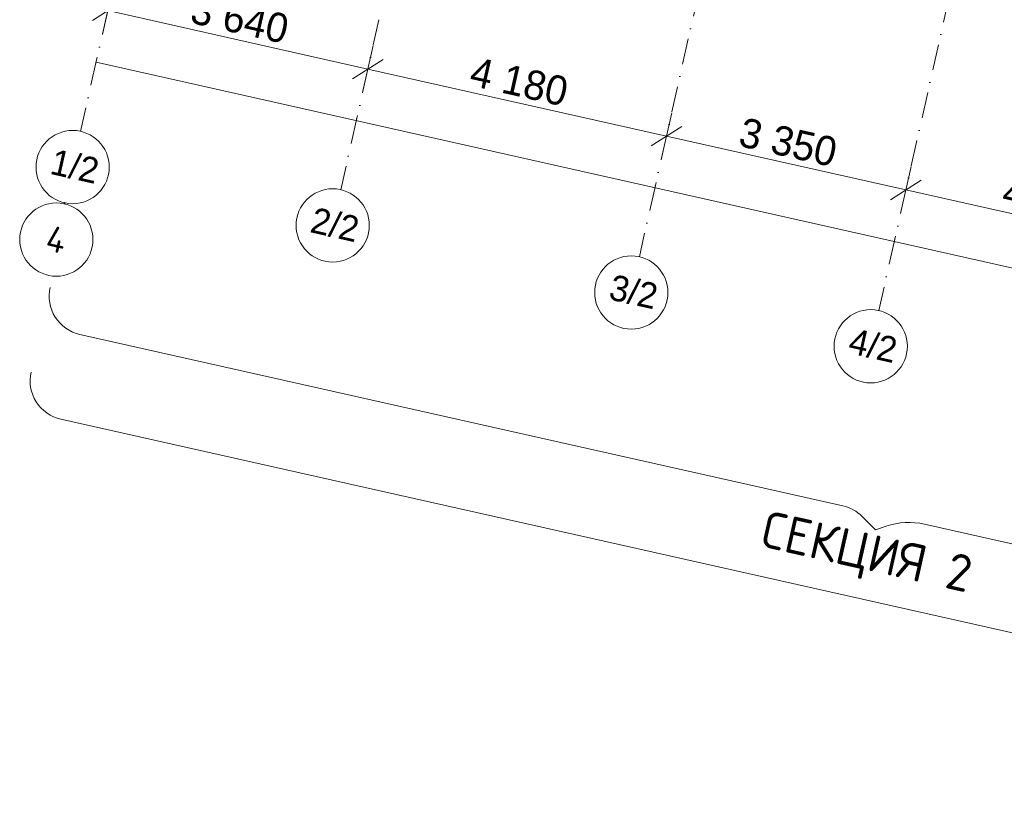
# Model space of a CAD drawing. Header units: millimetres. Extents: x -7218511 to -6645009, y 6003432 to 6221853.
# Tile 2 of 147: x -7188145 to -7174699, y 6120933 to 6131811. Entities that reach past the tile are written whole.
import ezdxf
from ezdxf.enums import TextEntityAlignment as Align

# ---------------------------------------------------------------- set-up
doc = ezdxf.new("R2010")
doc.units = ezdxf.units.MM
doc.header["$MEASUREMENT"] = 0
doc.linetypes.add('Штрихпунктирная', pattern=[670.277762, 352.777767, -176.388884, 0, -141.111112])
doc.layers.add('АР-Чертеж-Оси габаритные.АР', color=7, linetype='Continuous')
doc.layers.add('АР-Чертеж-Оси_Осевые размеры.АР', color=7, linetype='Continuous')
for name, color, linetype, lineweight in [('АР-Чертеж-Оси габаритные.АР_Ном._пера__120', 7, 'Continuous', 0), ('АР-Чертеж-Оси_Осевые размеры.АР_Ном._пера__1', 7, 'Continuous', 0), ('АР-Чертеж-Оси_Осевые размеры.АР_Ном._пера__120', 7, 'Continuous', 0)]:
    doc.layers.add(name, color=color, linetype=linetype, lineweight=lineweight)
doc.styles.add('РЎР“Р•РќР•Р\xa0Р\x98Р\xa0_РЎРўР\x98Р›Р¬_1', font='GOST_Common.ttf')
doc.styles.add('РЎР“Р•РќР•Р\xa0Р\x98Р\xa0_РЎРўР\x98Р›Р¬_4', font='GOTHIC.TTF')
doc.styles.add('РЎР“Р•РќР•Р\xa0Р\x98Р\xa0_РЎРўР\x98Р›Р¬_5', font='isocpeur.ttf')
doc.dimstyles.new('СГЕНЕРИР_СТИЛЬ__8', dxfattribs={"dimtxt": 400, "dimasz": 332.5, "dimexe": 0.18, "dimexo": 0.0625, "dimgap": 0, "dimtad": 1, "dimdec": 0, "dimzin": 0, "dimdsep": 46, "dimtxsty": 'РЎР“Р•РќР•Р\xa0Р\x98Р\xa0_РЎРўР\x98Р›Р¬_4', "dimblk": 'ARROWHEAD_6', "dimblk1": 'ARROWHEAD_6', "dimblk2": 'ARROWHEAD_6', "dimcen": 0.09, "dimse1": 1, "dimse2": 1, "dimclrd": 7, "dimclre": 7, "dimclrt": 7, "dimazin": 0, "dimtfac": 1, "dimtdec": 4, "dimtmove": 0, "dimatfit": 3, "dimfxl": 1, "dimtolj": 1, "dimtzin": 0, "dimarcsym": 0})

# ---------------------------------------------------------------- blocks, each defined once
blk = doc.blocks.new('Стандартный Маркер Сетки[4]_3', base_point=(-7182312, 6152552))
at = {"layer": 'АР-Чертеж-Оси_Осевые размеры.АР_Ном._пера__120', "color": 7, "linetype": 'Штрихпунктирная', "lineweight": 0}
for p, q in [((-7182531, 6151576), (-7187094, 6131262)), ((-7187094, 6131262), (-7187313, 6130286))]:
    blk.add_line(p, q, dxfattribs=at)
at = {"layer": 'АР-Чертеж-Оси_Осевые размеры.АР_Ном._пера__120', "color": 7, "linetype": 'Continuous', "lineweight": 0}
blk.add_circle((-7187422, 6129798), 500, dxfattribs=at)
at = {"layer": 'АР-Чертеж-Оси_Осевые размеры.АР_Ном._пера__120', "color": 7, "linetype": 'Штрихпунктирная', "lineweight": 0}
blk.add_point((-7187094, 6131262), dxfattribs=at)
blk.add_point((-7187094, 6131262), dxfattribs=at)
at = {"layer": 'АР-Чертеж-Оси_Осевые размеры.АР_Ном._пера__120', "color": 7, "lineweight": 0, "style": 'РЎР“Р•РќР•Р\xa0Р\x98Р\xa0_РЎРўР\x98Р›Р¬_4'}
blk.add_attdef('AC_MarkerText_1', text='', height=350, rotation=347.3417, dxfattribs=at).set_placement((-7187353, 6129979), align=Align.TOP_CENTER)
blk = doc.blocks.new('Стандартный Маркер Сетки[7]_3', base_point=(-7174682, 6150838))
at = {"layer": 'АР-Чертеж-Оси_Осевые размеры.АР_Ном._пера__120', "color": 7, "linetype": 'Штрихпунктирная', "lineweight": 0}
for p, q in [((-7174901, 6149863), (-7179464, 6129548)), ((-7179464, 6129548), (-7179683, 6128573))]:
    blk.add_line(p, q, dxfattribs=at)
at = {"layer": 'АР-Чертеж-Оси_Осевые размеры.АР_Ном._пера__120', "color": 7, "linetype": 'Continuous', "lineweight": 0}
blk.add_circle((-7179793, 6128085), 500, dxfattribs=at)
at = {"layer": 'АР-Чертеж-Оси_Осевые размеры.АР_Ном._пера__120', "color": 7, "linetype": 'Штрихпунктирная', "lineweight": 0}
blk.add_point((-7179464, 6129548), dxfattribs=at)
blk.add_point((-7179464, 6129548), dxfattribs=at)
at = {"layer": 'АР-Чертеж-Оси_Осевые размеры.АР_Ном._пера__120', "color": 7, "lineweight": 0, "style": 'РЎР“Р•РќР•Р\xa0Р\x98Р\xa0_РЎРўР\x98Р›Р¬_4'}
blk.add_attdef('AC_MarkerText_1', text='', height=350, rotation=347.3417, dxfattribs=at).set_placement((-7179723, 6128266), align=Align.TOP_CENTER)
blk = doc.blocks.new('Стандартный Маркер Сетки[10]_3', base_point=(-7187530, 6129321))
at = {"layer": 'АР-Чертеж-Оси габаритные.АР_Ном._пера__120', "color": 7, "linetype": 'Штрихпунктирная', "lineweight": 0}
for q in [(-7187535, 6129296), (-7187530, 6129321), (-7187533, 6129308)]:
    blk.add_line((-7187533, 6129308), q, dxfattribs=at)
at = {"layer": 'АР-Чертеж-Оси габаритные.АР_Ном._пера__120', "color": 7, "linetype": 'Continuous', "lineweight": 0}
blk.add_circle((-7187645, 6128808), 500, dxfattribs=at)
at = {"layer": 'АР-Чертеж-Оси габаритные.АР_Ном._пера__120', "color": 7, "linetype": 'Штрихпунктирная', "lineweight": 0}
blk.add_point((-7187533, 6129308), dxfattribs=at)
blk.add_point((-7187533, 6129308), dxfattribs=at)
at = {"layer": 'АР-Чертеж-Оси габаритные.АР_Ном._пера__120', "color": 7, "lineweight": 0, "style": 'РЎР“Р•РќР•Р\xa0Р\x98Р\xa0_РЎРўР\x98Р›Р¬_5'}
blk.add_attdef('AC_MarkerText_1', text='', height=350, rotation=347.3417, dxfattribs=at).set_placement((-7187607, 6128979), align=Align.TOP_CENTER)
blk = doc.blocks.new('Стандартный Маркер Сетки[12]_3', base_point=(-7171414, 6150104))
at = {"layer": 'АР-Чертеж-Оси_Осевые размеры.АР_Ном._пера__120', "color": 7, "linetype": 'Штрихпунктирная', "lineweight": 0}
for p, q in [((-7171633, 6149129), (-7176195, 6128814)), ((-7176195, 6128814), (-7176414, 6127838))]:
    blk.add_line(p, q, dxfattribs=at)
at = {"layer": 'АР-Чертеж-Оси_Осевые размеры.АР_Ном._пера__120', "color": 7, "linetype": 'Continuous', "lineweight": 0}
blk.add_circle((-7176524, 6127351), 500, dxfattribs=at)
at = {"layer": 'АР-Чертеж-Оси_Осевые размеры.АР_Ном._пера__120', "color": 7, "linetype": 'Штрихпунктирная', "lineweight": 0}
blk.add_point((-7176195, 6128814), dxfattribs=at)
blk.add_point((-7176195, 6128814), dxfattribs=at)
at = {"layer": 'АР-Чертеж-Оси_Осевые размеры.АР_Ном._пера__120', "color": 7, "lineweight": 0, "style": 'РЎР“Р•РќР•Р\xa0Р\x98Р\xa0_РЎРўР\x98Р›Р¬_4'}
blk.add_attdef('AC_MarkerText_1', text='', height=350, rotation=347.3417, dxfattribs=at).set_placement((-7176454, 6127532), align=Align.TOP_CENTER)
blk = doc.blocks.new('Стандартный Маркер Сетки[13]_3', base_point=(-7178761, 6151754))
at = {"layer": 'АР-Чертеж-Оси_Осевые размеры.АР_Ном._пера__120', "color": 7, "linetype": 'Штрихпунктирная', "lineweight": 0}
for p, q in [((-7178980, 6150779), (-7183542, 6130464)), ((-7183542, 6130464), (-7183761, 6129489))]:
    blk.add_line(p, q, dxfattribs=at)
at = {"layer": 'АР-Чертеж-Оси_Осевые размеры.АР_Ном._пера__120', "color": 7, "linetype": 'Continuous', "lineweight": 0}
blk.add_circle((-7183871, 6129001), 500, dxfattribs=at)
at = {"layer": 'АР-Чертеж-Оси_Осевые размеры.АР_Ном._пера__120', "color": 7, "linetype": 'Штрихпунктирная', "lineweight": 0}
blk.add_point((-7183542, 6130464), dxfattribs=at)
blk.add_point((-7183542, 6130464), dxfattribs=at)
at = {"layer": 'АР-Чертеж-Оси_Осевые размеры.АР_Ном._пера__120', "color": 7, "lineweight": 0, "style": 'РЎР“Р•РќР•Р\xa0Р\x98Р\xa0_РЎРўР\x98Р›Р¬_4'}
blk.add_attdef('AC_MarkerText_1', text='', height=350, rotation=347.3417, dxfattribs=at).set_placement((-7183801, 6129182), align=Align.TOP_CENTER)
blk = doc.blocks.new('Стандартный Маркер Сетки[18]_3', base_point=(-7182312, 6152552))
at = {"layer": 'АР-Чертеж-Оси_Осевые размеры.АР_Ном._пера__120', "color": 7, "linetype": 'Штрихпунктирная', "lineweight": 0}
for p, q in [((-7182531, 6151576), (-7187094, 6131262)), ((-7187094, 6131262), (-7187313, 6130286))]:
    blk.add_line(p, q, dxfattribs=at)
at = {"layer": 'АР-Чертеж-Оси_Осевые размеры.АР_Ном._пера__120', "color": 7, "linetype": 'Continuous', "lineweight": 0}
blk.add_circle((-7187422, 6129798), 500, dxfattribs=at)
at = {"layer": 'АР-Чертеж-Оси_Осевые размеры.АР_Ном._пера__120', "color": 7, "linetype": 'Штрихпунктирная', "lineweight": 0}
blk.add_point((-7187094, 6131262), dxfattribs=at)
blk.add_point((-7187094, 6131262), dxfattribs=at)
at = {"layer": 'АР-Чертеж-Оси_Осевые размеры.АР_Ном._пера__120', "color": 7, "lineweight": 0, "style": 'РЎР“Р•РќР•Р\xa0Р\x98Р\xa0_РЎРўР\x98Р›Р¬_4'}
blk.add_attdef('AC_MarkerText_1', text='', height=350, rotation=347.3417, dxfattribs=at).set_placement((-7187353, 6129979), align=Align.TOP_CENTER)
blk = doc.blocks.new('Стандартный Маркер Сетки[19]_3', base_point=(-7182312, 6152552))
at = {"layer": 'АР-Чертеж-Оси_Осевые размеры.АР_Ном._пера__120', "color": 7, "linetype": 'Штрихпунктирная', "lineweight": 0}
for p, q in [((-7182531, 6151576), (-7187094, 6131262)), ((-7187094, 6131262), (-7187313, 6130286))]:
    blk.add_line(p, q, dxfattribs=at)
at = {"layer": 'АР-Чертеж-Оси_Осевые размеры.АР_Ном._пера__120', "color": 7, "linetype": 'Continuous', "lineweight": 0}
blk.add_circle((-7187422, 6129798), 500, dxfattribs=at)
at = {"layer": 'АР-Чертеж-Оси_Осевые размеры.АР_Ном._пера__120', "color": 7, "linetype": 'Штрихпунктирная', "lineweight": 0}
blk.add_point((-7187094, 6131262), dxfattribs=at)
blk.add_point((-7187094, 6131262), dxfattribs=at)
at = {"layer": 'АР-Чертеж-Оси_Осевые размеры.АР_Ном._пера__120', "color": 7, "lineweight": 0, "style": 'РЎР“Р•РќР•Р\xa0Р\x98Р\xa0_РЎРўР\x98Р›Р¬_4'}
blk.add_attdef('AC_MarkerText_1', text='', height=350, rotation=347.3417, dxfattribs=at).set_placement((-7187353, 6129979), align=Align.TOP_CENTER)
blk = doc.blocks.new('Стандартный Маркер Сетки[20]_3', base_point=(-7182312, 6152552))
at = {"layer": 'АР-Чертеж-Оси_Осевые размеры.АР_Ном._пера__120', "color": 7, "linetype": 'Штрихпунктирная', "lineweight": 0}
for p, q in [((-7182531, 6151576), (-7187094, 6131262)), ((-7187094, 6131262), (-7187313, 6130286))]:
    blk.add_line(p, q, dxfattribs=at)
at = {"layer": 'АР-Чертеж-Оси_Осевые размеры.АР_Ном._пера__120', "color": 7, "linetype": 'Continuous', "lineweight": 0}
blk.add_circle((-7187422, 6129798), 500, dxfattribs=at)
at = {"layer": 'АР-Чертеж-Оси_Осевые размеры.АР_Ном._пера__120', "color": 7, "linetype": 'Штрихпунктирная', "lineweight": 0}
blk.add_point((-7187094, 6131262), dxfattribs=at)
blk.add_point((-7187094, 6131262), dxfattribs=at)
at = {"layer": 'АР-Чертеж-Оси_Осевые размеры.АР_Ном._пера__120', "color": 7, "lineweight": 0, "style": 'РЎР“Р•РќР•Р\xa0Р\x98Р\xa0_РЎРўР\x98Р›Р¬_4'}
blk.add_attdef('AC_MarkerText_1', text='', height=350, rotation=347.3417, dxfattribs=at).set_placement((-7187353, 6129979), align=Align.TOP_CENTER)
blk = doc.blocks.new('Стандартный Маркер Сетки[33]_3', base_point=(-7182312, 6152552))
at = {"layer": 'АР-Чертеж-Оси_Осевые размеры.АР_Ном._пера__120', "color": 7, "linetype": 'Штрихпунктирная', "lineweight": 0}
for p, q in [((-7182531, 6151576), (-7187094, 6131262)), ((-7187094, 6131262), (-7187313, 6130286))]:
    blk.add_line(p, q, dxfattribs=at)
at = {"layer": 'АР-Чертеж-Оси_Осевые размеры.АР_Ном._пера__120', "color": 7, "linetype": 'Continuous', "lineweight": 0}
blk.add_circle((-7187422, 6129798), 500, dxfattribs=at)
at = {"layer": 'АР-Чертеж-Оси_Осевые размеры.АР_Ном._пера__120', "color": 7, "linetype": 'Штрихпунктирная', "lineweight": 0}
blk.add_point((-7187094, 6131262), dxfattribs=at)
blk.add_point((-7187094, 6131262), dxfattribs=at)
at = {"layer": 'АР-Чертеж-Оси_Осевые размеры.АР_Ном._пера__120', "color": 7, "lineweight": 0, "style": 'РЎР“Р•РќР•Р\xa0Р\x98Р\xa0_РЎРўР\x98Р›Р¬_4'}
blk.add_attdef('AC_MarkerText_1', text='', height=350, rotation=347.3417, dxfattribs=at).set_placement((-7187353, 6129979), align=Align.TOP_CENTER)
blk = doc.blocks.new('Стандартный Маркер Сетки[36]_3', base_point=(-7174682, 6150838))
at = {"layer": 'АР-Чертеж-Оси_Осевые размеры.АР_Ном._пера__120', "color": 7, "linetype": 'Штрихпунктирная', "lineweight": 0}
for p, q in [((-7174901, 6149863), (-7179464, 6129548)), ((-7179464, 6129548), (-7179683, 6128573))]:
    blk.add_line(p, q, dxfattribs=at)
at = {"layer": 'АР-Чертеж-Оси_Осевые размеры.АР_Ном._пера__120', "color": 7, "linetype": 'Continuous', "lineweight": 0}
blk.add_circle((-7179793, 6128085), 500, dxfattribs=at)
at = {"layer": 'АР-Чертеж-Оси_Осевые размеры.АР_Ном._пера__120', "color": 7, "linetype": 'Штрихпунктирная', "lineweight": 0}
blk.add_point((-7179464, 6129548), dxfattribs=at)
blk.add_point((-7179464, 6129548), dxfattribs=at)
at = {"layer": 'АР-Чертеж-Оси_Осевые размеры.АР_Ном._пера__120', "color": 7, "lineweight": 0, "style": 'РЎР“Р•РќР•Р\xa0Р\x98Р\xa0_РЎРўР\x98Р›Р¬_4'}
blk.add_attdef('AC_MarkerText_1', text='', height=350, rotation=347.3417, dxfattribs=at).set_placement((-7179723, 6128266), align=Align.TOP_CENTER)
blk = doc.blocks.new('Стандартный Маркер Сетки[39]_3', base_point=(-7187530, 6129321))
at = {"layer": 'АР-Чертеж-Оси габаритные.АР_Ном._пера__120', "color": 7, "linetype": 'Штрихпунктирная', "lineweight": 0}
for q in [(-7187535, 6129296), (-7187530, 6129321), (-7187533, 6129308)]:
    blk.add_line((-7187533, 6129308), q, dxfattribs=at)
at = {"layer": 'АР-Чертеж-Оси габаритные.АР_Ном._пера__120', "color": 7, "linetype": 'Continuous', "lineweight": 0}
blk.add_circle((-7187645, 6128808), 500, dxfattribs=at)
at = {"layer": 'АР-Чертеж-Оси габаритные.АР_Ном._пера__120', "color": 7, "linetype": 'Штрихпунктирная', "lineweight": 0}
blk.add_point((-7187533, 6129308), dxfattribs=at)
blk.add_point((-7187533, 6129308), dxfattribs=at)
at = {"layer": 'АР-Чертеж-Оси габаритные.АР_Ном._пера__120', "color": 7, "lineweight": 0, "style": 'РЎР“Р•РќР•Р\xa0Р\x98Р\xa0_РЎРўР\x98Р›Р¬_5'}
blk.add_attdef('AC_MarkerText_1', text='', height=350, rotation=347.3417, dxfattribs=at).set_placement((-7187607, 6128979), align=Align.TOP_CENTER)
blk = doc.blocks.new('Стандартный Маркер Сетки[41]_3', base_point=(-7171414, 6150104))
at = {"layer": 'АР-Чертеж-Оси_Осевые размеры.АР_Ном._пера__120', "color": 7, "linetype": 'Штрихпунктирная', "lineweight": 0}
for p, q in [((-7171633, 6149129), (-7176195, 6128814)), ((-7176195, 6128814), (-7176414, 6127838))]:
    blk.add_line(p, q, dxfattribs=at)
at = {"layer": 'АР-Чертеж-Оси_Осевые размеры.АР_Ном._пера__120', "color": 7, "linetype": 'Continuous', "lineweight": 0}
blk.add_circle((-7176524, 6127351), 500, dxfattribs=at)
at = {"layer": 'АР-Чертеж-Оси_Осевые размеры.АР_Ном._пера__120', "color": 7, "linetype": 'Штрихпунктирная', "lineweight": 0}
blk.add_point((-7176195, 6128814), dxfattribs=at)
blk.add_point((-7176195, 6128814), dxfattribs=at)
at = {"layer": 'АР-Чертеж-Оси_Осевые размеры.АР_Ном._пера__120', "color": 7, "lineweight": 0, "style": 'РЎР“Р•РќР•Р\xa0Р\x98Р\xa0_РЎРўР\x98Р›Р¬_4'}
blk.add_attdef('AC_MarkerText_1', text='', height=350, rotation=347.3417, dxfattribs=at).set_placement((-7176454, 6127532), align=Align.TOP_CENTER)
blk = doc.blocks.new('Стандартный Маркер Сетки[42]_3', base_point=(-7178761, 6151754))
at = {"layer": 'АР-Чертеж-Оси_Осевые размеры.АР_Ном._пера__120', "color": 7, "linetype": 'Штрихпунктирная', "lineweight": 0}
for p, q in [((-7178980, 6150779), (-7183542, 6130464)), ((-7183542, 6130464), (-7183761, 6129489))]:
    blk.add_line(p, q, dxfattribs=at)
at = {"layer": 'АР-Чертеж-Оси_Осевые размеры.АР_Ном._пера__120', "color": 7, "linetype": 'Continuous', "lineweight": 0}
blk.add_circle((-7183871, 6129001), 500, dxfattribs=at)
at = {"layer": 'АР-Чертеж-Оси_Осевые размеры.АР_Ном._пера__120', "color": 7, "linetype": 'Штрихпунктирная', "lineweight": 0}
blk.add_point((-7183542, 6130464), dxfattribs=at)
blk.add_point((-7183542, 6130464), dxfattribs=at)
at = {"layer": 'АР-Чертеж-Оси_Осевые размеры.АР_Ном._пера__120', "color": 7, "lineweight": 0, "style": 'РЎР“Р•РќР•Р\xa0Р\x98Р\xa0_РЎРўР\x98Р›Р¬_4'}
blk.add_attdef('AC_MarkerText_1', text='', height=350, rotation=347.3417, dxfattribs=at).set_placement((-7183801, 6129182), align=Align.TOP_CENTER)
blk = doc.blocks.new('Стандартный Маркер Сетки[47]_3', base_point=(-7182312, 6152552))
at = {"layer": 'АР-Чертеж-Оси_Осевые размеры.АР_Ном._пера__120', "color": 7, "linetype": 'Штрихпунктирная', "lineweight": 0}
for p, q in [((-7182531, 6151576), (-7187094, 6131262)), ((-7187094, 6131262), (-7187313, 6130286))]:
    blk.add_line(p, q, dxfattribs=at)
at = {"layer": 'АР-Чертеж-Оси_Осевые размеры.АР_Ном._пера__120', "color": 7, "linetype": 'Continuous', "lineweight": 0}
blk.add_circle((-7187422, 6129798), 500, dxfattribs=at)
at = {"layer": 'АР-Чертеж-Оси_Осевые размеры.АР_Ном._пера__120', "color": 7, "linetype": 'Штрихпунктирная', "lineweight": 0}
blk.add_point((-7187094, 6131262), dxfattribs=at)
blk.add_point((-7187094, 6131262), dxfattribs=at)
at = {"layer": 'АР-Чертеж-Оси_Осевые размеры.АР_Ном._пера__120', "color": 7, "lineweight": 0, "style": 'РЎР“Р•РќР•Р\xa0Р\x98Р\xa0_РЎРўР\x98Р›Р¬_4'}
blk.add_attdef('AC_MarkerText_1', text='', height=350, rotation=347.3417, dxfattribs=at).set_placement((-7187353, 6129979), align=Align.TOP_CENTER)
blk = doc.blocks.new('Стандартный Маркер Сетки[48]_3', base_point=(-7182312, 6152552))
at = {"layer": 'АР-Чертеж-Оси_Осевые размеры.АР_Ном._пера__120', "color": 7, "linetype": 'Штрихпунктирная', "lineweight": 0}
for p, q in [((-7182531, 6151576), (-7187094, 6131262)), ((-7187094, 6131262), (-7187313, 6130286))]:
    blk.add_line(p, q, dxfattribs=at)
at = {"layer": 'АР-Чертеж-Оси_Осевые размеры.АР_Ном._пера__120', "color": 7, "linetype": 'Continuous', "lineweight": 0}
blk.add_circle((-7187422, 6129798), 500, dxfattribs=at)
at = {"layer": 'АР-Чертеж-Оси_Осевые размеры.АР_Ном._пера__120', "color": 7, "linetype": 'Штрихпунктирная', "lineweight": 0}
blk.add_point((-7187094, 6131262), dxfattribs=at)
blk.add_point((-7187094, 6131262), dxfattribs=at)
at = {"layer": 'АР-Чертеж-Оси_Осевые размеры.АР_Ном._пера__120', "color": 7, "lineweight": 0, "style": 'РЎР“Р•РќР•Р\xa0Р\x98Р\xa0_РЎРўР\x98Р›Р¬_4'}
blk.add_attdef('AC_MarkerText_1', text='', height=350, rotation=347.3417, dxfattribs=at).set_placement((-7187353, 6129979), align=Align.TOP_CENTER)
blk = doc.blocks.new('Стандартный Маркер Сетки[49]_3', base_point=(-7182312, 6152552))
at = {"layer": 'АР-Чертеж-Оси_Осевые размеры.АР_Ном._пера__120', "color": 7, "linetype": 'Штрихпунктирная', "lineweight": 0}
for p, q in [((-7182531, 6151576), (-7187094, 6131262)), ((-7187094, 6131262), (-7187313, 6130286))]:
    blk.add_line(p, q, dxfattribs=at)
at = {"layer": 'АР-Чертеж-Оси_Осевые размеры.АР_Ном._пера__120', "color": 7, "linetype": 'Continuous', "lineweight": 0}
blk.add_circle((-7187422, 6129798), 500, dxfattribs=at)
at = {"layer": 'АР-Чертеж-Оси_Осевые размеры.АР_Ном._пера__120', "color": 7, "linetype": 'Штрихпунктирная', "lineweight": 0}
blk.add_point((-7187094, 6131262), dxfattribs=at)
blk.add_point((-7187094, 6131262), dxfattribs=at)
at = {"layer": 'АР-Чертеж-Оси_Осевые размеры.АР_Ном._пера__120', "color": 7, "lineweight": 0, "style": 'РЎР“Р•РќР•Р\xa0Р\x98Р\xa0_РЎРўР\x98Р›Р¬_4'}
blk.add_attdef('AC_MarkerText_1', text='', height=350, rotation=347.3417, dxfattribs=at).set_placement((-7187353, 6129979), align=Align.TOP_CENTER)
blk = doc.blocks.new('*D528', base_point=(-6566190, 6562678))
at = {"layer": 'АР-Чертеж-Оси_Осевые размеры.АР_Ном._пера__1', "color": 7, "linetype": 'Continuous', "lineweight": 0, "transparency": 16777216}
for p, q in [((-7187015, 6131613), (-7186871, 6132254)), ((-7187199, 6131991), (-7186943, 6131934)), ((-7186734, 6132066), (-7187152, 6131801)), ((-7186943, 6131934), (-7183391, 6131136)), ((-7183182, 6131268), (-7183600, 6131004))]:
    blk.add_line(p, q, dxfattribs=at)
at = {"layer": 'АР-Чертеж-Оси_Осевые размеры.АР_Ном._пера__1', "color": 7, "lineweight": 0, "transparency": 16777216, "insert": (-7185837, 6131767), "char_height": 400, "attachment_point": 7, "rotation": 347.3417, "style": 'РЎР“Р•РќР•Р\xa0Р\x98Р\xa0_РЎРўР\x98Р›Р¬_4'}
blk.add_mtext('\\A1;{\\pql;\\fCentury Gothic|b0|i0|c204|p0;\\W1.000000;3\xa0640}', dxfattribs=at)
blk = doc.blocks.new('ARROWHEAD_6')
at = {"color": 0, "linetype": 'Continuous', "lineweight": 0}
for p, q in [((-0.5, -0.5), (0.5, 0.5)), ((0, 0), (-1, 0))]:
    blk.add_line(p, q, dxfattribs=at)
blk = doc.blocks.new('*D529', base_point=(-6566190, 6562678))
at = {"layer": 'АР-Чертеж-Оси_Осевые размеры.АР_Ном._пера__1', "color": 7, "linetype": 'Continuous', "lineweight": 0, "transparency": 16777216}
for p, q in [((-7186943, 6131934), (-7183391, 6131136)), ((-7183463, 6130816), (-7183319, 6131456)), ((-7183182, 6131268), (-7183600, 6131004)), ((-7183391, 6131136), (-7179313, 6130220)), ((-7179104, 6130352), (-7179522, 6130088))]:
    blk.add_line(p, q, dxfattribs=at)
at = {"layer": 'АР-Чертеж-Оси_Осевые размеры.АР_Ном._пера__1', "color": 7, "lineweight": 0, "transparency": 16777216, "insert": (-7182022, 6130911), "char_height": 400, "attachment_point": 7, "rotation": 347.3417, "style": 'РЎР“Р•РќР•Р\xa0Р\x98Р\xa0_РЎРўР\x98Р›Р¬_4'}
blk.add_mtext('\\A1;{\\pql;\\fCentury Gothic|b0|i0|c204|p0;\\W1.000000;4\xa0180}', dxfattribs=at)
blk = doc.blocks.new('*D530', base_point=(-6566190, 6562678))
at = {"layer": 'АР-Чертеж-Оси_Осевые размеры.АР_Ном._пера__1', "color": 7, "linetype": 'Continuous', "lineweight": 0, "transparency": 16777216}
for p, q in [((-7183391, 6131136), (-7179313, 6130220)), ((-7179385, 6129900), (-7179241, 6130540)), ((-7179104, 6130352), (-7179522, 6130088)), ((-7179313, 6130220), (-7176044, 6129486)), ((-7176116, 6129166), (-7175972, 6129806)), ((-7175835, 6129618), (-7176253, 6129353))]:
    blk.add_line(p, q, dxfattribs=at)
at = {"layer": 'АР-Чертеж-Оси_Осевые размеры.АР_Ном._пера__1', "color": 7, "lineweight": 0, "transparency": 16777216, "insert": (-7178349, 6130085), "char_height": 400, "attachment_point": 7, "rotation": 347.3417, "style": 'РЎР“Р•РќР•Р\xa0Р\x98Р\xa0_РЎРўР\x98Р›Р¬_4'}
blk.add_mtext('\\A1;{\\pql;\\fCentury Gothic|b0|i0|c204|p0;\\W1.000000;3\xa0350}', dxfattribs=at)
blk = doc.blocks.new('*D531', base_point=(-6566190, 6562678))
at = {"layer": 'АР-Чертеж-Оси_Осевые размеры.АР_Ном._пера__1', "color": 7, "linetype": 'Continuous', "lineweight": 0, "transparency": 16777216}
for p, q in [((-7179313, 6130220), (-7176044, 6129486)), ((-7176116, 6129166), (-7175972, 6129806)), ((-7175835, 6129618), (-7176253, 6129353)), ((-7176044, 6129486), (-7172122, 6128605)), ((-7171913, 6128737), (-7172331, 6128473))]:
    blk.add_line(p, q, dxfattribs=at)
at = {"layer": 'АР-Чертеж-Оси_Осевые размеры.АР_Ном._пера__1', "color": 7, "lineweight": 0, "transparency": 16777216, "insert": (-7174753, 6129278), "char_height": 400, "attachment_point": 7, "rotation": 347.3417, "style": 'РЎР“Р•РќР•Р\xa0Р\x98Р\xa0_РЎРўР\x98Р›Р¬_4'}
blk.add_mtext('\\A1;{\\pql;\\fCentury Gothic|b0|i0|c204|p0;\\W1.000000;4\xa0020}', dxfattribs=at)
blk = doc.blocks.new('*D532', base_point=(-6566190, 6562678))
at = {"layer": 'АР-Чертеж-Оси_Осевые размеры.АР_Ном._пера__1', "color": 7, "linetype": 'Continuous', "lineweight": 0, "transparency": 16777216}
for p, q in [((-7176044, 6129486), (-7172122, 6128605)), ((-7172194, 6128285), (-7172050, 6128925)), ((-7171913, 6128737), (-7172331, 6128473)), ((-7172122, 6128605), (-7168766, 6127851)), ((-7168838, 6127531), (-7168694, 6128171)), ((-7168557, 6127984), (-7168975, 6127719))]:
    blk.add_line(p, q, dxfattribs=at)
at = {"layer": 'АР-Чертеж-Оси_Осевые размеры.АР_Ном._пера__1', "color": 7, "lineweight": 0, "transparency": 16777216, "insert": (-7171114, 6128461), "char_height": 400, "attachment_point": 7, "rotation": 347.3417, "style": 'РЎР“Р•РќР•Р\xa0Р\x98Р\xa0_РЎРўР\x98Р›Р¬_4'}
blk.add_mtext('\\A1;{\\pql;\\fCentury Gothic|b0|i0|c204|p0;\\W1.000000;3\xa0440}', dxfattribs=at)
blk = doc.blocks.new('*D563', base_point=(-6566190, 6562678))
at = {"layer": 'АР-Чертеж-Оси_Осевые размеры.АР_Ном._пера__1', "color": 7, "linetype": 'Continuous', "lineweight": 0, "transparency": 16777216}
for p, q in [((-7187101, 6131230), (-7165470, 6126372)), ((-7165542, 6126052), (-7165398, 6126692)), ((-7165261, 6126504), (-7165679, 6126240)), ((-7165470, 6126372), (-7142677, 6121253)), ((-7142749, 6120933), (-7142605, 6121573)), ((-7142886, 6121121), (-7142468, 6121385)), ((-7142677, 6121253), (-7142421, 6121196))]:
    blk.add_line(p, q, dxfattribs=at)
at = {"layer": 'АР-Чертеж-Оси_Осевые размеры.АР_Ном._пера__1', "color": 7, "lineweight": 0, "transparency": 16777216, "insert": (-7154896, 6124079), "char_height": 400, "attachment_point": 7, "rotation": 347.3417, "style": 'РЎР“Р•РќР•Р\xa0Р\x98Р\xa0_РЎРўР\x98Р›Р¬_4'}
blk.add_mtext('\\A1;{\\pql;\\fCentury Gothic|b0|i0|c204|p0;\\W1.000000;23\xa0360}', dxfattribs=at)

msp = doc.modelspace()

# ---------------------------------------------------------------- linework, layer by layer
at = {"layer": 'АР-Чертеж-Оси_Осевые размеры.АР_Ном._пера__120', "color": 7, "linetype": 'Continuous', "lineweight": 0}
for points in [[(-7187730, 6128155.1, 0.4142136), (-7187323, 6127512.2), (-7176902.4, 6125171.8, -0.1418046), (-7176640.2, 6125027.7), (-7176458.6, 6124846.4)], [(-7187989.9, 6126998, 0.4142136), (-7187582.8, 6126355.1), (-7167027.2, 6121738.5, -0.1418046), (-7166765, 6121594.3), (-7166583.4, 6121413.1)], [(-7176458.6, 6124846.4), (-7176312.7, 6124895.1, -0.1365629), (-7175788.3, 6124921.6), (-7166800.2, 6122902.9, 0.4142136), (-7166157.3, 6123310)]]:
    msp.add_lwpolyline(points, format="xyb", dxfattribs=at)

# ---------------------------------------------------------------- block references
at = {"layer": 'АР-Чертеж-Оси габаритные.АР', "color": 8, "linetype": 'Continuous', "lineweight": 15}
for name in ['Стандартный Маркер Сетки[10]_3', 'Стандартный Маркер Сетки[39]_3']:
    msp.add_blockref(name, (-7187529.7, 6129321), dxfattribs=at).add_auto_attribs({'AC_MarkerText_1': '4'})
at = {"layer": 'АР-Чертеж-Оси_Осевые размеры.АР', "color": 8, "linetype": 'Continuous', "lineweight": 15}
for name, p, values in [('Стандартный Маркер Сетки[4]_3', (-7182312.1, 6152552), {'AC_MarkerText_1': '1/2'}), ('Стандартный Маркер Сетки[18]_3', (-7182312.1, 6152552), {'AC_MarkerText_1': '1/2'}), ('Стандартный Маркер Сетки[19]_3', (-7182312.1, 6152552), {'AC_MarkerText_1': '1/2'}), ('Стандартный Маркер Сетки[20]_3', (-7182312.1, 6152552), {'AC_MarkerText_1': '1/2'}), ('Стандартный Маркер Сетки[33]_3', (-7182312.1, 6152552), {'AC_MarkerText_1': '1/2'}), ('Стандартный Маркер Сетки[47]_3', (-7182312.1, 6152552), {'AC_MarkerText_1': '1/2'}), ('Стандартный Маркер Сетки[48]_3', (-7182312.1, 6152552), {'AC_MarkerText_1': '1/2'}), ('Стандартный Маркер Сетки[49]_3', (-7182312.1, 6152552), {'AC_MarkerText_1': '1/2'}), ('Стандартный Маркер Сетки[13]_3', (-7178760.6, 6151754.4), {'AC_MarkerText_1': '2/2'}), ('Стандартный Маркер Сетки[42]_3', (-7178760.6, 6151754.4), {'AC_MarkerText_1': '2/2'}), ('Стандартный Маркер Сетки[7]_3', (-7174682.2, 6150838.4), {'AC_MarkerText_1': '3/2'}), ('Стандартный Маркер Сетки[36]_3', (-7174682.2, 6150838.4), {'AC_MarkerText_1': '3/2'}), ('Стандартный Маркер Сетки[12]_3', (-7171413.6, 6150104.3), {'AC_MarkerText_1': '4/2'}), ('Стандартный Маркер Сетки[41]_3', (-7171413.6, 6150104.3), {'AC_MarkerText_1': '4/2'})]:
    msp.add_blockref(name, p, dxfattribs=at).add_auto_attribs(values)

# ---------------------------------------------------------------- texts
at = {"layer": 'АР-Чертеж-Оси_Осевые размеры.АР_Ном._пера__1', "color": 7, "linetype": 'Continuous', "lineweight": 0, "insert": (-7176658.5, 6124172.4), "char_height": 500, "attachment_point": 8, "rotation": 347.34172, "style": 'РЎР“Р•РќР•Р\xa0Р\x98Р\xa0_РЎРўР\x98Р›Р¬_1'}
msp.add_mtext('\\A1;{\\pqc;\\fGOST Common|b0|i0|c204|p0;\\W1.000000;СЕКЦИЯ \\fGOST Common|b0|i0|c204|p0;\\W1.000000;2}', dxfattribs=at)

# ---------------------------------------------------------------- dimensions: what is measured, and where the dimension line sits
at = {"layer": 'АР-Чертеж-Оси_Осевые размеры.АР', "color": 7, "linetype": 'Continuous', "lineweight": 0}
for base, p1, p2, picture, middle in [((-7183391.4, 6131136), (-7187532.5, 6129308.4), (-7183761.4, 6129488.6), '*D528', (-7185124.1, 6131812.1)), ((-7179313, 6130220), (-7183761.4, 6129488.6), (-7179683, 6128572.6), '*D529', (-7181309.1, 6130955.3)), ((-7142677.4, 6121253.1), (-7165787.4, 6124957.3), (-7142595.3, 6121618.3), '*D563', (-7154034.6, 6124090.8)), ((-7176044.4, 6129485.9), (-7179683, 6128572.6), (-7176414.4, 6127838.5), '*D530', (-7177635.6, 6130130.2)), ((-7172122.1, 6128605), (-7176414.4, 6127838.5), (-7172492.1, 6126957.5), '*D531', (-7174040.2, 6129322.7)), ((-7168765.7, 6127851.1), (-7172492.1, 6126957.5), (-7169135.7, 6126203.7), '*D532', (-7170400.8, 6128505.3))]:
    dim = msp.add_linear_dim(base=base, p1=p1, p2=p2, angle=347.34172, dimstyle='СГЕНЕРИР_СТИЛЬ__8', dxfattribs=at)
    dim.commit()
    dim.dimension.update_dxf_attribs({"geometry": picture, "text_midpoint": middle, "dimtype": 160, "text_rotation": 347.34172})

doc.saveas('drawing.dxf')
